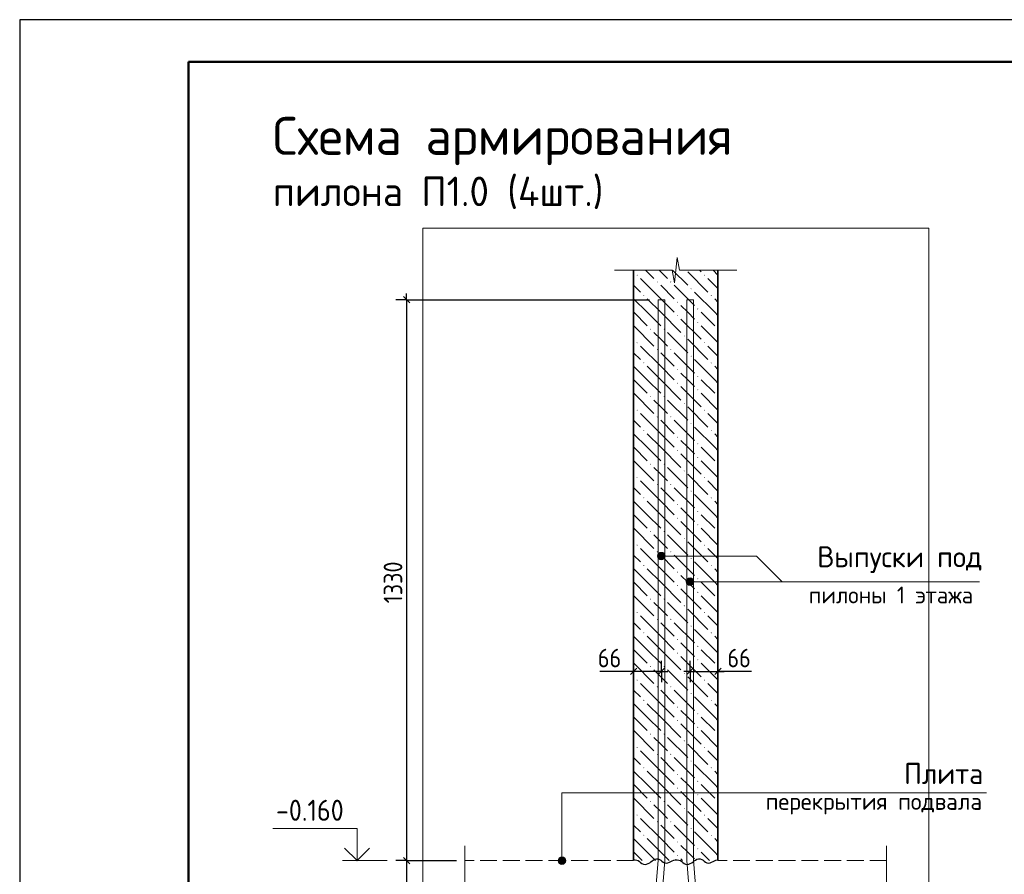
# Model space of a CAD drawing. Header units: millimetres. Extents: x 0 to 42000, y 0 to 29700.
# Tile 10 of 18: x 0 to 11673, y 19568 to 29700. Entities that reach past the tile are written whole.
import ezdxf

# ---------------------------------------------------------------- set-up
doc = ezdxf.new("R2010")
doc.units = ezdxf.units.MM
doc.linetypes.add('______2', pattern=[270, 200, -70])
for name, color, linetype, lineweight in [('S1 Продольная арматура', 7, 'Continuous', 35), ('Standard', 7, 'Continuous', 25), ('ЖБ Перекрытие верхний уровень', 7, '______2', 25), ('ЖБ Пилон', 7, 'Continuous', 35), ('Заголовок чертежа', 7, 'Continuous', 25), ('Позиционная метка диаметр_ шаг', 7, 'Continuous', 13), ('Позиционная метка линия выноска', 7, 'Continuous', 13), ('Примечания', 7, 'Continuous', 13)]:
    doc.layers.add(name, color=color, linetype=linetype, lineweight=lineweight)
doc.layers.add('Размерная выноска', color=7, linetype='Continuous')
doc.styles.add('ISOCPEUR', font='txt')

msp = doc.modelspace()

# ---------------------------------------------------------------- hatches: boundary and pattern name
at = {"layer": 'ЖБ Пилон', "linetype": 'Continuous', "lineweight": 18, "transparency": 33554687}
for points in [[(7313, 26671), (7320, 26677), (7326, 26671), (7320, 26664)], [(8113, 26671), (8120, 26677), (8126, 26671), (8120, 26664)], [(7553, 26591), (7560, 26597), (7566, 26591), (7560, 26584)], [(7713, 26591), (7720, 26597), (7726, 26591), (7720, 26584)], [(7953, 26511), (7960, 26517), (7966, 26511), (7960, 26504)], [(7393, 26431), (7400, 26437), (7406, 26431), (7400, 26424)], [(8193, 26431), (8200, 26437), (8206, 26431), (8200, 26424)], [(7793, 26351), (7800, 26357), (7806, 26351), (7800, 26344)], [(8033, 26271), (8040, 26277), (8046, 26271), (8040, 26264)], [(7793, 26191), (7800, 26197), (7806, 26191), (7800, 26184)], [(7473, 26031), (7480, 26037), (7486, 26031), (7480, 26024)], [(7633, 26031), (7640, 26037), (7646, 26031), (7640, 26024)], [(8033, 26111), (8040, 26117), (8046, 26111), (8040, 26104)], [(8273, 26031), (8278, 26035), (8278, 26026)], [(7873, 25951), (7880, 25957), (7886, 25951), (7880, 25944)], [(7313, 25871), (7320, 25877), (7326, 25871), (7320, 25864)], [(8113, 25871), (8120, 25877), (8126, 25871), (8120, 25864)], [(7553, 25791), (7560, 25797), (7566, 25791), (7560, 25784)], [(7713, 25791), (7720, 25797), (7726, 25791), (7720, 25784)], [(7953, 25711), (7960, 25717), (7966, 25711), (7960, 25704)], [(7393, 25631), (7400, 25637), (7406, 25631), (7400, 25624)], [(8193, 25631), (8200, 25637), (8206, 25631), (8200, 25624)], [(7793, 25551), (7800, 25557), (7806, 25551), (7800, 25544)], [(8033, 25471), (8040, 25477), (8046, 25471), (8040, 25464)], [(7793, 25391), (7800, 25397), (7806, 25391), (7800, 25384)], [(7473, 25231), (7480, 25237), (7486, 25231), (7480, 25224)], [(7633, 25231), (7640, 25237), (7646, 25231), (7640, 25224)], [(8033, 25311), (8040, 25317), (8046, 25311), (8040, 25304)], [(8273, 25231), (8278, 25235), (8278, 25226)], [(7873, 25151), (7880, 25157), (7886, 25151), (7880, 25144)], [(7313, 25071), (7320, 25077), (7326, 25071), (7320, 25064)], [(7553, 24991), (7560, 24997), (7566, 24991), (7560, 24984)], [(7713, 24991), (7720, 24997), (7726, 24991), (7720, 24984)], [(8113, 25071), (8120, 25077), (8126, 25071), (8120, 25064)], [(7953, 24911), (7960, 24917), (7966, 24911), (7960, 24904)], [(7393, 24831), (7400, 24837), (7406, 24831), (7400, 24824)], [(7793, 24751), (7800, 24757), (7806, 24751), (7800, 24744)], [(8193, 24831), (8200, 24837), (8206, 24831), (8200, 24824)], [(8033, 24671), (8040, 24677), (8046, 24671), (8040, 24664)], [(7793, 24591), (7800, 24597), (7806, 24591), (7800, 24584)], [(8033, 24511), (8040, 24517), (8046, 24511), (8040, 24504)], [(7473, 24431), (7480, 24437), (7486, 24431), (7480, 24424)], [(7633, 24431), (7640, 24437), (7646, 24431), (7640, 24424)], [(8273, 24431), (8278, 24435), (8278, 24426)], [(7873, 24351), (7880, 24357), (7886, 24351), (7880, 24344)], [(7313, 24271), (7320, 24277), (7326, 24271), (7320, 24264)], [(7553, 24191), (7560, 24197), (7566, 24191), (7560, 24184)], [(7713, 24191), (7720, 24197), (7726, 24191), (7720, 24184)], [(8113, 24271), (8120, 24277), (8126, 24271), (8120, 24264)], [(7953, 24111), (7960, 24117), (7966, 24111), (7960, 24104)], [(7393, 24031), (7400, 24037), (7406, 24031), (7400, 24024)], [(7793, 23951), (7800, 23957), (7806, 23951), (7800, 23944)], [(8193, 24031), (8200, 24037), (8206, 24031), (8200, 24024)], [(8033, 23871), (8040, 23877), (8046, 23871), (8040, 23864)], [(7793, 23791), (7800, 23797), (7806, 23791), (7800, 23784)], [(8033, 23711), (8040, 23717), (8046, 23711), (8040, 23704)], [(7473, 23631), (7480, 23637), (7486, 23631), (7480, 23624)], [(7633, 23631), (7640, 23637), (7646, 23631), (7640, 23624)], [(8273, 23631), (8278, 23635), (8278, 23626)], [(7313, 23471), (7320, 23477), (7326, 23471), (7320, 23464)], [(7873, 23551), (7880, 23557), (7886, 23551), (7880, 23544)], [(8113, 23471), (8120, 23477), (8126, 23471), (8120, 23464)], [(7553, 23391), (7560, 23397), (7566, 23391), (7560, 23384)], [(7713, 23391), (7720, 23397), (7726, 23391), (7720, 23384)], [(7393, 23231), (7400, 23237), (7406, 23231), (7400, 23224)], [(7953, 23311), (7960, 23317), (7966, 23311), (7960, 23304)], [(8193, 23231), (8200, 23237), (8206, 23231), (8200, 23224)], [(7793, 23151), (7800, 23157), (7806, 23151), (7800, 23144)], [(7793, 22991), (7800, 22997), (7806, 22991), (7800, 22984)], [(8033, 23071), (8040, 23077), (8046, 23071), (8040, 23064)], [(8033, 22911), (8040, 22917), (8046, 22911), (8040, 22904)], [(7473, 22831), (7480, 22837), (7486, 22831), (7480, 22824)], [(7633, 22831), (7640, 22837), (7646, 22831), (7640, 22824)], [(8273, 22831), (8278, 22835), (8278, 22826)], [(7313, 22671), (7320, 22677), (7326, 22671), (7320, 22664)], [(7873, 22751), (7880, 22757), (7886, 22751), (7880, 22744)], [(8113, 22671), (8120, 22677), (8126, 22671), (8120, 22664)], [(7553, 22591), (7560, 22597), (7566, 22591), (7560, 22584)], [(7713, 22591), (7720, 22597), (7726, 22591), (7720, 22584)], [(7393, 22431), (7400, 22437), (7406, 22431), (7400, 22424)], [(7953, 22511), (7960, 22517), (7966, 22511), (7960, 22504)], [(8193, 22431), (8200, 22437), (8206, 22431), (8200, 22424)], [(7793, 22351), (7800, 22357), (7806, 22351), (7800, 22344)], [(7793, 22191), (7800, 22197), (7806, 22191), (7800, 22184)], [(8033, 22271), (8040, 22277), (8046, 22271), (8040, 22264)], [(8033, 22111), (8040, 22117), (8046, 22111), (8040, 22104)], [(7473, 22031), (7480, 22037), (7486, 22031), (7480, 22024)], [(7633, 22031), (7640, 22037), (7646, 22031), (7640, 22024)], [(7873, 21951), (7880, 21957), (7886, 21951), (7880, 21944)], [(8273, 22031), (8278, 22035), (8278, 22026)], [(7313, 21871), (7320, 21877), (7326, 21871), (7320, 21864)], [(8113, 21871), (8120, 21877), (8126, 21871), (8120, 21864)], [(7553, 21791), (7560, 21797), (7566, 21791), (7560, 21784)], [(7713, 21791), (7720, 21797), (7726, 21791), (7720, 21784)], [(7953, 21711), (7960, 21717), (7966, 21711), (7960, 21704)], [(7393, 21631), (7400, 21637), (7406, 21631), (7400, 21624)], [(8193, 21631), (8200, 21637), (8206, 21631), (8200, 21624)], [(7793, 21551), (7800, 21557), (7806, 21551), (7800, 21544)], [(7793, 21391), (7800, 21397), (7806, 21391), (7800, 21384)], [(8033, 21471), (8040, 21477), (8046, 21471), (8040, 21464)], [(8033, 21311), (8040, 21317), (8046, 21311), (8040, 21304)], [(7473, 21231), (7480, 21237), (7486, 21231), (7480, 21224)], [(7633, 21231), (7640, 21237), (7646, 21231), (7640, 21224)], [(7873, 21151), (7880, 21157), (7886, 21151), (7880, 21144)], [(8273, 21231), (8278, 21235), (8278, 21226)], [(7313, 21071), (7320, 21077), (7326, 21071), (7320, 21064)], [(8113, 21071), (8120, 21077), (8126, 21071), (8120, 21064)], [(7553, 20991), (7560, 20997), (7566, 20991), (7560, 20984)], [(7713, 20991), (7720, 20997), (7726, 20991), (7720, 20984)], [(7953, 20911), (7960, 20917), (7966, 20911), (7960, 20904)], [(7393, 20831), (7400, 20837), (7406, 20831), (7400, 20824)], [(8193, 20831), (8200, 20837), (8206, 20831), (8200, 20824)], [(7793, 20751), (7800, 20757), (7806, 20751), (7800, 20744)], [(8033, 20671), (8040, 20677), (8046, 20671), (8040, 20664)], [(7793, 20591), (7800, 20597), (7806, 20591), (7800, 20584)], [(7473, 20431), (7480, 20437), (7486, 20431), (7480, 20424)], [(7633, 20431), (7640, 20437), (7646, 20431), (7640, 20424)], [(8033, 20511), (8040, 20517), (8046, 20511), (8040, 20504)], [(8273, 20431), (8278, 20435), (8278, 20426)], [(7873, 20351), (7880, 20357), (7886, 20351), (7880, 20344)], [(7313, 20271), (7320, 20277), (7326, 20271), (7320, 20264)], [(7553, 20191), (7560, 20197), (7566, 20191), (7560, 20184)], [(7713, 20191), (7720, 20197), (7726, 20191), (7720, 20184)], [(8113, 20271), (8120, 20277), (8126, 20271), (8120, 20264)], [(7953, 20111), (7960, 20117), (7966, 20111), (7960, 20104)], [(7393, 20031), (7400, 20037), (7406, 20031), (7400, 20024)], [(8193, 20031), (8200, 20037), (8206, 20031), (8200, 20024)], [(7793, 19951), (7800, 19957), (7806, 19951), (7800, 19944)], [(8033, 19871), (8040, 19877), (8046, 19871), (8040, 19864)], [(7793, 19791), (7800, 19797), (7806, 19791), (7800, 19784)]]:
    msp.add_hatch(color=7, dxfattribs=at).paths.add_polyline_path(points, flags=16)
at = {"layer": 'Позиционная метка линия выноска', "linetype": 'Continuous', "lineweight": 13, "transparency": 33554687}
for points in [[(7569, 23318), (7569, 23363), (7563, 23340)], [(7569, 23363), (7585, 23301), (7585, 23379)], [(7569, 23363), (7569, 23318), (7585, 23301)], [(7585, 23379), (7608, 23295), (7608, 23385)], [(7585, 23379), (7585, 23301), (7608, 23295)], [(7608, 23385), (7608, 23295), (7630, 23301)], [(7608, 23385), (7630, 23301), (7630, 23379)], [(7630, 23379), (7630, 23301), (7647, 23318)], [(7630, 23379), (7647, 23318), (7647, 23363)], [(7647, 23363), (7647, 23318), (7653, 23340)], [(7909, 23014), (7909, 23059), (7903, 23036)], [(7909, 23059), (7925, 22998), (7925, 23075)], [(7909, 23059), (7909, 23014), (7925, 22998)], [(7925, 23075), (7948, 22991), (7948, 23081)], [(7925, 23075), (7925, 22998), (7948, 22991)], [(7948, 23081), (7948, 22991), (7970, 22998)], [(7948, 23081), (7970, 22998), (7970, 23075)], [(7970, 23075), (7970, 22998), (7986, 23014)], [(7970, 23075), (7986, 23014), (7987, 23059)], [(7987, 23059), (7986, 23014), (7993, 23036)], [(6384, 19730), (6474, 19730), (6467, 19753)], [(6384, 19730), (6467, 19753), (6390, 19753)], [(6390, 19708), (6474, 19730), (6384, 19730)], [(6390, 19753), (6467, 19753), (6451, 19769)], [(6390, 19753), (6451, 19769), (6406, 19769)], [(6390, 19708), (6467, 19708), (6474, 19730)], [(6406, 19769), (6451, 19769), (6429, 19775)], [(6406, 19691), (6467, 19708), (6390, 19708)], [(6406, 19691), (6451, 19691), (6467, 19708)], [(6451, 19691), (6406, 19691), (6429, 19685)]]:
    msp.add_hatch(color=7, dxfattribs=at).paths.add_polyline_path(points)

# ---------------------------------------------------------------- linework, layer by layer
at = {"layer": 'S1 Продольная арматура', "color": 7, "linetype": 'Continuous', "lineweight": 18, "transparency": 33554687}
for points in [[(7488, 5030), (7488, 18734), (7568, 19734), (7568, 26380), (7648, 26380), (7648, 19731), (7568, 18730), (7568, 5030), (7488, 5030)], [(7488, 5030), (7488, 18734), (7568, 19734), (7568, 26380), (7648, 26380), (7648, 19731), (7568, 18730), (7568, 5030), (7488, 5030)], [(7488, 5030), (7488, 18734), (7568, 19734), (7568, 26380), (7648, 26380), (7648, 19731), (7568, 18730), (7568, 5030), (7488, 5030)], [(7488, 5030), (7488, 18734), (7568, 19734), (7568, 26380), (7648, 26380), (7648, 19731), (7568, 18730), (7568, 5030), (7488, 5030)], [(7488, 5030), (7488, 18734), (7568, 19734), (7568, 26380), (7648, 26380), (7648, 19731), (7568, 18730), (7568, 5030), (7488, 5030)], [(7488, 5030), (7488, 18734), (7568, 19734), (7568, 26380), (7648, 26380), (7648, 19731), (7568, 18730), (7568, 5030), (7488, 5030)], [(7988, 5030), (7988, 18730), (7908, 19731), (7908, 26380), (7988, 26380), (7988, 19734), (8068, 18734), (8068, 5030), (7988, 5030)], [(7988, 5030), (7988, 18730), (7908, 19731), (7908, 26380), (7988, 26380), (7988, 19734), (8068, 18734), (8068, 5030), (7988, 5030)], [(7988, 5030), (7988, 18730), (7908, 19731), (7908, 26380), (7988, 26380), (7988, 19734), (8068, 18734), (8068, 5030), (7988, 5030)], [(7988, 5030), (7988, 18730), (7908, 19731), (7908, 26380), (7988, 26380), (7988, 19734), (8068, 18734), (8068, 5030), (7988, 5030)], [(7988, 5030), (7988, 18730), (7908, 19731), (7908, 26380), (7988, 26380), (7988, 19734), (8068, 18734), (8068, 5030), (7988, 5030)], [(7988, 5030), (7988, 18730), (7908, 19731), (7908, 26380), (7988, 26380), (7988, 19734), (8068, 18734), (8068, 5030), (7988, 5030)]]:
    msp.add_lwpolyline(points, dxfattribs=at)
at = {"layer": 'Standard', "color": 7, "linetype": 'Continuous', "lineweight": 25, "transparency": 33554687}
for p, q in [((2000, 29200), (2000, 1058)), ((4549, 26418), (4624, 26343)), ((7315, 22010), (7240, 21935)), ((7645, 22010), (7570, 21935)), ((7910, 21935), (7985, 22010)), ((8240, 21935), (8315, 22010)), ((4549, 19768), (4624, 19693))]:
    msp.add_line(p, q, dxfattribs=at)
at = {"layer": 'Standard', "color": 7, "linetype": 'Continuous', "lineweight": -3, "transparency": 33554687}
for p, q in [((4586, 26380), (4586, 26455)), ((4586, 26380), (4461, 26380)), ((4586, 26380), (4711, 26380)), ((4586, 26380), (7468, 26380)), ((7278, 21972), (7278, 22097)), ((7608, 21972), (7608, 22097)), ((7948, 21972), (7948, 22097)), ((8278, 21972), (8278, 22097)), ((7278, 21972), (7203, 21972)), ((7278, 21972), (7278, 21847)), ((7278, 21972), (7278, 21972)), ((7608, 21972), (7278, 21972)), ((7608, 21972), (7608, 21847)), ((7608, 21972), (7608, 21972)), ((7608, 21972), (7683, 21972)), ((7948, 21972), (7873, 21972)), ((7948, 21972), (7948, 21847)), ((7948, 21972), (7948, 21972)), ((7948, 21972), (8278, 21972)), ((8278, 21972), (8278, 21847)), ((8278, 21972), (8278, 21972)), ((8278, 21972), (8353, 21972)), ((4586, 19730), (4461, 19730)), ((4586, 19730), (4711, 19730)), ((4586, 19730), (5178, 19730)), ((4586, 19730), (4586, 18730))]:
    msp.add_line(p, q, dxfattribs=at)
at = {"layer": 'Standard', "color": 7, "linetype": 'Continuous', "lineweight": 13, "transparency": 33554687}
msp.add_line((4356, 19730), (3826, 19730), dxfattribs=at)
at = {"layer": 'Standard', "color": 7, "linetype": 'Continuous', "lineweight": 25, "transparency": 33554687}
msp.add_lwpolyline([(0, 0), (42000, 0), (42000, 29700), (0, 29700), (0, 0)], close=True, dxfattribs=at)
at = {"layer": 'Standard', "color": 7, "linetype": 'Continuous', "lineweight": 50, "transparency": 33554687}
msp.add_lwpolyline([(2000, 29200), (41500, 29200), (41500, 500), (2000, 500), (2000, 29200)], close=True, dxfattribs=at)
at = {"layer": 'Standard', "color": 7, "linetype": 'Continuous', "lineweight": 13, "transparency": 33554687}
for points in [[(23000, 29200), (2000, 29200), (2000, 500), (23000, 500), (23000, 29200)], [(4000, 19730), (4000, 20110), (3000, 20110)]]:
    msp.add_lwpolyline(points, dxfattribs=at)
at = {"layer": 'Standard', "color": 254, "linetype": 'Continuous', "lineweight": 13, "true_color": 0xc4c4ff, "transparency": 33554687}
msp.add_lwpolyline([(4778, 1530), (10778, 1530), (10778, 27230), (4778, 27230), (4778, 1530)], dxfattribs=at)
at = {"layer": 'Standard', "color": 7, "linetype": 'Continuous', "lineweight": -3, "transparency": 33554687}
msp.add_lwpolyline([(4586, 26380), (4586, 22684), (4586, 22684), (4586, 19730)], dxfattribs=at)
at = {"layer": 'Standard', "color": 7, "linetype": 'Continuous', "lineweight": 35, "transparency": 33554687}
msp.add_lwpolyline([(4148, 19879), (4000, 19730), (3852, 19879)], dxfattribs=at)
at = {"layer": 'ЖБ Перекрытие верхний уровень', "color": 7, "linetype": '______2', "lineweight": 18, "transparency": 33554687}
for p, q in [((7278, 19730), (5278, 19730)), ((10278, 19730), (8278, 19730))]:
    msp.add_line(p, q, dxfattribs=at)
at = {"layer": 'ЖБ Пилон', "color": 7, "linetype": 'Continuous', "lineweight": 35, "transparency": 33554687}
for p, q in [((7278, 26730), (7278, 19730)), ((8278, 19730), (8278, 26730))]:
    msp.add_line(p, q, dxfattribs=at)
at = {"layer": 'ЖБ Пилон', "color": 9, "linetype": 'Continuous', "lineweight": 18, "true_color": 0xc7c7c7, "transparency": 33554687}
for p, q in [((7278, 26712), (7280, 26711)), ((7600, 26391), (7360, 26631)), ((7420, 26730), (7520, 26631)), ((7600, 26711), (7580, 26730)), ((7680, 26631), (7600, 26711)), ((7740, 26730), (7920, 26551)), ((7920, 26711), (8160, 26471)), ((8060, 26730), (8080, 26711)), ((8278, 26512), (8160, 26631)), ((8220, 26730), (8278, 26672)), ((7278, 26552), (7360, 26471)), ((7600, 26551), (7760, 26391)), ((7760, 26551), (8000, 26311)), ((7440, 26231), (7278, 26392)), ((7440, 26391), (7600, 26231)), ((7600, 26391), (7760, 26231)), ((8240, 26231), (8000, 26471)), ((8240, 26391), (8278, 26352)), ((7920, 26231), (7840, 26311)), ((7280, 26231), (7440, 26071)), ((7440, 26231), (7600, 26071)), ((7600, 26231), (7840, 25991)), ((7840, 26151), (8080, 25911)), ((8000, 26151), (7920, 26231)), ((8080, 26231), (8240, 26071)), ((8240, 26231), (8278, 26192)), ((7280, 26071), (7520, 25831)), ((8080, 26071), (8278, 25872)), ((7600, 25911), (7520, 25991)), ((7680, 25991), (7920, 25751)), ((7278, 25912), (7280, 25911)), ((7600, 25591), (7360, 25831)), ((7680, 25831), (7600, 25911)), ((7920, 25911), (8160, 25671)), ((8278, 25712), (8160, 25831)), ((7278, 25752), (7360, 25671)), ((7600, 25751), (7760, 25591)), ((7760, 25751), (8000, 25511)), ((7440, 25431), (7278, 25592)), ((7440, 25591), (7600, 25431)), ((7600, 25591), (7760, 25431)), ((8240, 25431), (8000, 25671)), ((8240, 25591), (8278, 25552)), ((7920, 25431), (7840, 25511)), ((7280, 25431), (7440, 25271)), ((7440, 25431), (7600, 25271)), ((7600, 25431), (7840, 25191)), ((7840, 25351), (8080, 25111)), ((8000, 25351), (7920, 25431)), ((8080, 25431), (8240, 25271)), ((8240, 25431), (8278, 25392)), ((7280, 25271), (7520, 25031)), ((8080, 25271), (8278, 25072)), ((7278, 25112), (7280, 25111)), ((7600, 25111), (7520, 25191)), ((7680, 25031), (7600, 25111)), ((7680, 25191), (7920, 24951)), ((7920, 25111), (8160, 24871)), ((7600, 24791), (7360, 25031)), ((8278, 24912), (8160, 25031)), ((7278, 24952), (7360, 24871)), ((7600, 24951), (7760, 24791)), ((7760, 24951), (8000, 24711)), ((8240, 24631), (8000, 24871)), ((7440, 24631), (7278, 24792)), ((7440, 24791), (7600, 24631)), ((7600, 24791), (7760, 24631)), ((8240, 24791), (8278, 24752)), ((7920, 24631), (7840, 24711)), ((7280, 24631), (7440, 24471)), ((7440, 24631), (7600, 24471)), ((7600, 24631), (7840, 24391)), ((7840, 24551), (8080, 24311)), ((8000, 24551), (7920, 24631)), ((8080, 24631), (8240, 24471)), ((8240, 24631), (8278, 24592)), ((7280, 24471), (7520, 24231)), ((8080, 24471), (8278, 24272)), ((7278, 24312), (7280, 24311)), ((7600, 24311), (7520, 24391)), ((7680, 24231), (7600, 24311)), ((7680, 24391), (7920, 24151)), ((7920, 24311), (8160, 24071)), ((7600, 23991), (7360, 24231)), ((8278, 24112), (8160, 24231)), ((7278, 24152), (7360, 24071)), ((7600, 24151), (7760, 23991)), ((7760, 24151), (8000, 23911)), ((8240, 23831), (8000, 24071)), ((7440, 23831), (7278, 23992)), ((7440, 23991), (7600, 23831)), ((7600, 23991), (7760, 23831)), ((8240, 23991), (8278, 23952)), ((7280, 23831), (7440, 23671)), ((7440, 23831), (7600, 23671)), ((7600, 23831), (7840, 23591)), ((7920, 23831), (7840, 23911)), ((8000, 23751), (7920, 23831)), ((8080, 23831), (8240, 23671)), ((8240, 23831), (8278, 23792)), ((7840, 23751), (8080, 23511)), ((7280, 23671), (7520, 23431)), ((7600, 23511), (7520, 23591)), ((7680, 23591), (7920, 23351)), ((8080, 23671), (8278, 23472)), ((7278, 23512), (7280, 23511)), ((7680, 23431), (7600, 23511)), ((7920, 23511), (8160, 23271)), ((7278, 23352), (7360, 23271)), ((7600, 23191), (7360, 23431)), ((7600, 23351), (7760, 23191)), ((7760, 23351), (8000, 23111)), ((8278, 23312), (8160, 23431)), ((8240, 23031), (8000, 23271)), ((7440, 23031), (7278, 23192)), ((7440, 23191), (7600, 23031)), ((7600, 23191), (7760, 23031)), ((8240, 23191), (8278, 23152)), ((7280, 23031), (7440, 22871)), ((7440, 23031), (7600, 22871)), ((7600, 23031), (7840, 22791)), ((7920, 23031), (7840, 23111)), ((8000, 22951), (7920, 23031)), ((8080, 23031), (8240, 22871)), ((8240, 23031), (8278, 22992)), ((7840, 22951), (8080, 22711)), ((7280, 22871), (7520, 22631)), ((7600, 22711), (7520, 22791)), ((7680, 22791), (7920, 22551)), ((8080, 22871), (8278, 22672)), ((7278, 22712), (7280, 22711)), ((7680, 22631), (7600, 22711)), ((7920, 22711), (8160, 22471)), ((7278, 22552), (7360, 22471)), ((7600, 22391), (7360, 22631)), ((7600, 22551), (7760, 22391)), ((7760, 22551), (8000, 22311)), ((8278, 22512), (8160, 22631)), ((8240, 22231), (8000, 22471)), ((7440, 22231), (7278, 22392)), ((7440, 22391), (7600, 22231)), ((7600, 22391), (7760, 22231)), ((7920, 22231), (7840, 22311)), ((8240, 22391), (8278, 22352)), ((7280, 22231), (7440, 22071)), ((7440, 22231), (7600, 22071)), ((7600, 22231), (7840, 21991)), ((8000, 22151), (7920, 22231)), ((8080, 22231), (8240, 22071)), ((8240, 22231), (8278, 22192)), ((7280, 22071), (7520, 21831)), ((7840, 22151), (8080, 21911)), ((8080, 22071), (8278, 21872)), ((7600, 21911), (7520, 21991)), ((7680, 21991), (7920, 21751)), ((7278, 21912), (7280, 21911)), ((7600, 21591), (7360, 21831)), ((7680, 21831), (7600, 21911)), ((7920, 21911), (8160, 21671)), ((8278, 21712), (8160, 21831)), ((7278, 21752), (7360, 21671)), ((7600, 21751), (7760, 21591)), ((7760, 21751), (8000, 21511)), ((8240, 21431), (8000, 21671)), ((7440, 21431), (7278, 21592)), ((7440, 21591), (7600, 21431)), ((7600, 21591), (7760, 21431)), ((7920, 21431), (7840, 21511)), ((8240, 21591), (8278, 21552)), ((7280, 21431), (7440, 21271)), ((7440, 21431), (7600, 21271)), ((7600, 21431), (7840, 21191)), ((8000, 21351), (7920, 21431)), ((8080, 21431), (8240, 21271)), ((8240, 21431), (8278, 21392)), ((7280, 21271), (7520, 21031)), ((7840, 21351), (8080, 21111)), ((8080, 21271), (8278, 21072)), ((7600, 21111), (7520, 21191)), ((7680, 21191), (7920, 20951)), ((7278, 21112), (7280, 21111)), ((7600, 20791), (7360, 21031)), ((7680, 21031), (7600, 21111)), ((7920, 21111), (8160, 20871)), ((8278, 20912), (8160, 21031)), ((7278, 20952), (7360, 20871)), ((7600, 20951), (7760, 20791)), ((7760, 20951), (8000, 20711)), ((7440, 20631), (7278, 20792)), ((7440, 20791), (7600, 20631)), ((7600, 20791), (7760, 20631)), ((8240, 20631), (8000, 20871)), ((8240, 20791), (8278, 20752)), ((7920, 20631), (7840, 20711)), ((7280, 20631), (7440, 20471)), ((7440, 20631), (7600, 20471)), ((7600, 20631), (7840, 20391)), ((7840, 20551), (8080, 20311)), ((8000, 20551), (7920, 20631)), ((8080, 20631), (8240, 20471)), ((8240, 20631), (8278, 20592)), ((7280, 20471), (7520, 20231)), ((8080, 20471), (8278, 20272)), ((7278, 20312), (7280, 20311)), ((7600, 20311), (7520, 20391)), ((7680, 20391), (7920, 20151)), ((7600, 19991), (7360, 20231)), ((7680, 20231), (7600, 20311)), ((7920, 20311), (8160, 20071)), ((8278, 20112), (8160, 20231)), ((7278, 20152), (7360, 20071)), ((7600, 20151), (7760, 19991)), ((7760, 20151), (8000, 19911)), ((7440, 19831), (7278, 19992)), ((7440, 19991), (7600, 19831)), ((7600, 19991), (7760, 19831)), ((8240, 19831), (8000, 20071)), ((8240, 19991), (8278, 19952)), ((7920, 19831), (7840, 19911)), ((7280, 19831), (7380, 19730)), ((7440, 19831), (7540, 19730)), ((7600, 19831), (7700, 19730)), ((7840, 19751), (7860, 19730)), ((8000, 19751), (7920, 19831)), ((8080, 19831), (8180, 19730)), ((8240, 19831), (8278, 19792))]:
    msp.add_line(p, q, dxfattribs=at)
at = {"layer": 'Позиционная метка линия выноска', "color": 7, "linetype": 'Continuous', "lineweight": 13, "transparency": 33554687}
for p, q in [((7608, 23385), (7608, 23385)), ((7563, 23340), (7563, 23340)), ((7608, 23295), (7608, 23295)), ((7653, 23340), (7653, 23340)), ((7903, 23036), (7903, 23036)), ((7948, 23081), (7948, 23081)), ((7993, 23036), (7993, 23036)), ((7948, 22991), (7948, 22991)), ((6384, 19730), (6384, 19730)), ((6429, 19775), (6429, 19775)), ((6474, 19730), (6474, 19730)), ((6429, 19685), (6429, 19685))]:
    msp.add_line(p, q, dxfattribs=at)
for points in [[(7608, 23340), (8734, 23340), (9040, 23035)], [(7948, 23036), (8781, 23035), (11381, 23035)], [(6429, 19730), (6429, 20533), (11461, 20533)]]:
    msp.add_lwpolyline(points, dxfattribs=at)
for centre in [(7608, 23340), (7948, 23036), (6429, 19730)]:
    msp.add_circle(centre, 45, dxfattribs=at)
at = {"layer": 'Примечания', "color": 7, "linetype": 'Continuous', "lineweight": 13, "transparency": 33554687}
for p, q in [((7764, 26580), (7793, 26880)), ((7793, 26880), (7822, 26730)), ((7053, 26730), (7735, 26730)), ((7735, 26730), (7764, 26580)), ((7822, 26730), (8503, 26730)), ((8503, 26730), (8503, 26730)), ((5278, 19905), (5278, 19271)), ((10278, 19905), (10278, 19271))]:
    msp.add_line(p, q, dxfattribs=at)
at = {"layer": 'Примечания', "color": 7, "linetype": 'Continuous', "lineweight": 25, "transparency": 33554687}
msp.add_line((8278, 19739), (8278, 19739), dxfattribs=at)
for points in [[(7278, 19739), (7296, 19739), (7316, 19736), (7334, 19730), (7349, 19719), (7361, 19706), (7376, 19695), (7394, 19688), (7414, 19684), (7433, 19689), (7451, 19696), (7469, 19704), (7484, 19715), (7498, 19726), (7512, 19737), (7529, 19746), (7548, 19751), (7568, 19751), (7587, 19745), (7602, 19735), (7615, 19722), (7629, 19711), (7646, 19702), (7666, 19700), (7685, 19705), (7703, 19713), (7720, 19721), (7737, 19729), (7754, 19737), (7774, 19741), (7778, 19742)], [(7778, 19739), (7796, 19739), (7816, 19736), (7834, 19730), (7849, 19719), (7861, 19706), (7876, 19695), (7894, 19688), (7914, 19684), (7933, 19689), (7951, 19696), (7969, 19704), (7984, 19715), (7998, 19726), (8012, 19737), (8029, 19746), (8048, 19751), (8068, 19751), (8087, 19745), (8102, 19735), (8115, 19722), (8129, 19711), (8146, 19702), (8166, 19700), (8185, 19705), (8203, 19713), (8220, 19721), (8237, 19729), (8254, 19737), (8274, 19741), (8278, 19742)]]:
    msp.add_lwpolyline(points, dxfattribs=at)
at = {"layer": 'Размерная выноска', "color": 7, "linetype": 'Continuous', "lineweight": -3, "transparency": 33554687}
for p, q in [((7278, 21972), (6878, 21972)), ((8678, 21972), (8278, 21972))]:
    msp.add_line(p, q, dxfattribs=at)

# ---------------------------------------------------------------- texts
at = {"layer": 'Standard', "color": 7, "linetype": 'Continuous', "lineweight": 25, "transparency": 33554687, "insert": (4536, 22780), "char_height": 220, "width": 666.9, "attachment_point": 7, "rotation": 90, "style": 'ISOCPEUR'}
msp.add_mtext('\\W0.87;1330', dxfattribs=at)
at = {"layer": 'Standard', "color": 7, "linetype": 'Continuous', "lineweight": 25, "transparency": 33554687, "attachment_point": 7, "style": 'ISOCPEUR'}
for s, insert, char_height, width in [('\\W0.87;66', (6854, 22022), 220, 403.92), ('\\W0.87;66', (8390, 22022), 220, 403.94), ('\\W0.90;-0.160', (3038, 20202), 250, 1011.77)]:
    msp.add_mtext(s, dxfattribs=dict(at, insert=insert, char_height=char_height, width=width))
at = {"layer": 'Заголовок чертежа', "color": 7, "linetype": 'Continuous', "lineweight": 50, "transparency": 33554687, "attachment_point": 7, "style": 'ISOCPEUR'}
for s, insert, char_height, width in [('\\W0.98;Схема армирования', (3000, 27975), 450, 5752.75), ('\\W0.97;пилона П1.0 (4шт.)', (3000, 27455), 350, 4192.1)]:
    msp.add_mtext(s, dxfattribs=dict(at, insert=insert, char_height=char_height, width=width))
at = {"layer": 'Позиционная метка диаметр_ шаг', "color": 7, "linetype": 'Continuous', "lineweight": 25, "transparency": 33554687, "attachment_point": 7, "style": 'ISOCPEUR'}
for s, insert, char_height, width in [('\\W0.97;Выпуски под', (9456, 23140), 250, 2045.71), ('\\W0.96;пилоны 1 этажа', (9356, 22780), 200, 2115.26), ('\\W0.95;Плита', (10486, 20638), 250, 1093.33), ('\\W0.98;перекрытия подвала', (8844, 20278), 200, 2696.75)]:
    msp.add_mtext(s, dxfattribs=dict(at, insert=insert, char_height=char_height, width=width))

doc.saveas('drawing.dxf')
